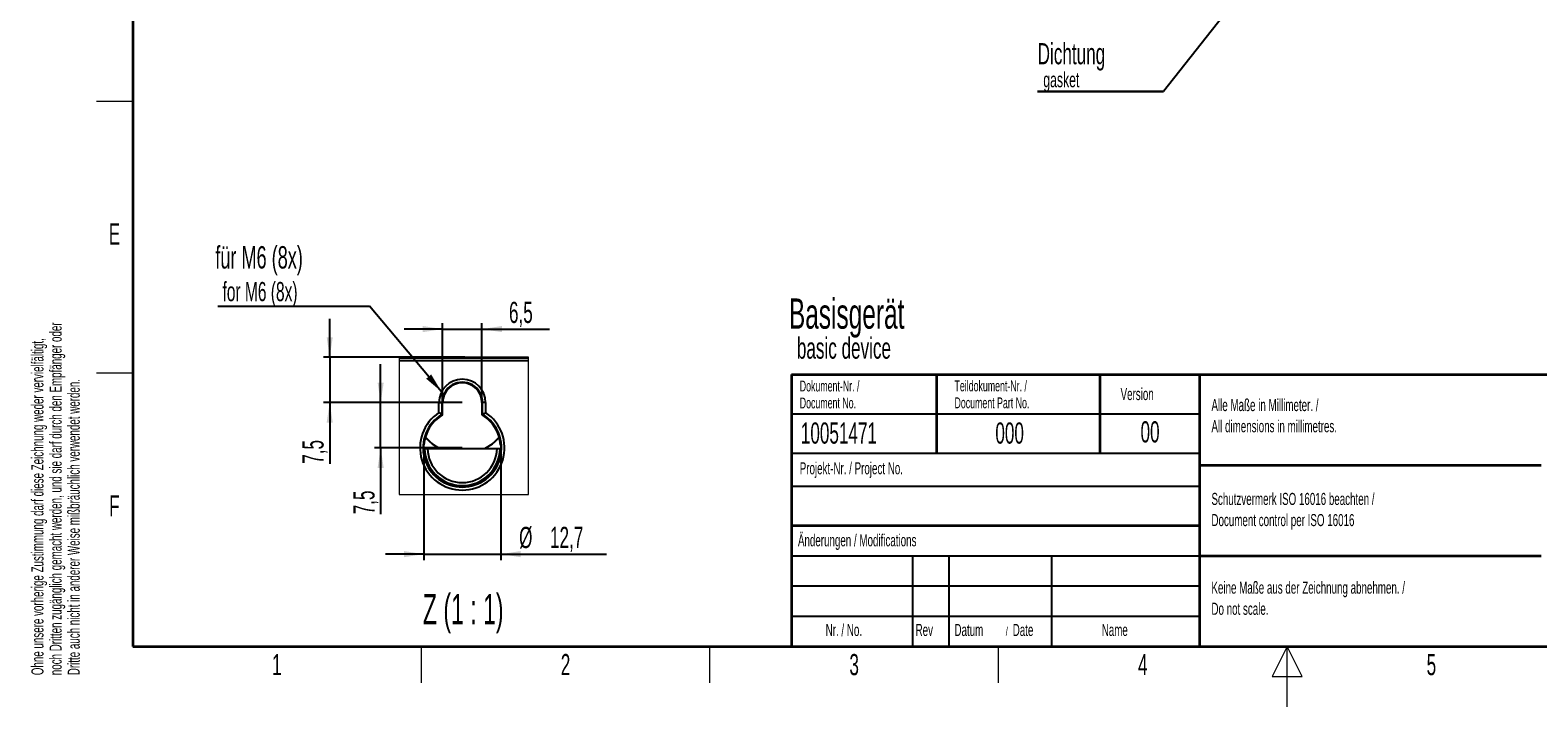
# Model space of a CAD drawing. Header units: millimetres. Extents: x 5 to 418, y 2 to 292.
# Tile 1 of 48: x 9 to 258, y 2 to 114. Entities that reach past the tile are written whole.
import ezdxf

# ---------------------------------------------------------------- set-up
doc = ezdxf.new("R2010")
doc.units = ezdxf.units.MM
doc.header["$PDSIZE"] = -1
doc.layers.add('SLD-0', color=7, linetype='Continuous')
doc.styles.add('SLDTEXTSTYLE0', font='TXT', dxfattribs={"width": 0.605})
doc.styles.add('SLDTEXTSTYLE2', font='TXT', dxfattribs={"width": 0.57})
doc.dimstyles.new('SLDDIMSTYLE3', dxfattribs={"dimtxt": 3.5, "dimasz": 3.302, "dimexe": 0, "dimexo": 0.0625, "dimgap": 0.875, "dimtad": 1, "dimrnd": 1e-09, "dimzin": 12, "dimdsep": 46, "dimtxsty": 'SLDTEXTSTYLE0', "dimsah": 1, "dimcen": 0.09, "dimadec": 0, "dimazin": 3, "dimtfac": 1, "dimtmove": 0, "dimatfit": 0, "dimfxl": 1, "dimfrac": 2, "dimtolj": 1, "dimtzin": 12, "dimarcsym": 0})
doc.dimstyles.new('SLDDIMSTYLE4', dxfattribs={"dimtxt": 3.5, "dimasz": 3.302, "dimexe": 0, "dimexo": 0.0625, "dimgap": 0.875, "dimtad": 1, "dimdec": 1, "dimrnd": 1e-09, "dimzin": 12, "dimdsep": 46, "dimtxsty": 'SLDTEXTSTYLE0', "dimsah": 1, "dimcen": 0.09, "dimadec": 0, "dimazin": 3, "dimtfac": 1, "dimtmove": 0, "dimatfit": 0, "dimfxl": 1, "dimfrac": 2, "dimtolj": 1, "dimtzin": 12, "dimarcsym": 0})
doc.dimstyles.new('SLDDIMSTYLE5', dxfattribs={"dimtxt": 0.18, "dimasz": 3.302, "dimexe": 0, "dimexo": 0.0625, "dimgap": 0, "dimtad": 0, "dimtih": 1, "dimtoh": 1, "dimdec": 0, "dimrnd": 1e-09, "dimzin": 0, "dimdsep": 46, "dimtxsty": 'Standard', "dimsah": 1, "dimcen": 0.09, "dimadec": 0, "dimazin": 0, "dimtfac": 3.302, "dimtdec": 0, "dimtofl": 0, "dimtmove": 0, "dimatfit": 3, "dimfxl": 1, "dimfrac": 2, "dimtolj": 1, "dimtzin": 0, "dimarcsym": 0})

# ---------------------------------------------------------------- blocks, each defined once
blk = doc.blocks.new('SW_NOTE_0')
at = {"layer": 'SLD-0', "color": 0}
for p, q in [((-0.05, -3.51), (20.81, -3.51)), ((20.81, -3.51), (-0.05, -3.51)), ((-0.05, -3.51), (20.81, -3.51)), ((20.81, -3.51), (-0.05, -3.51)), ((-0.05, -3.51), (20.81, -3.51)), ((20.81, -3.51), (-0.05, -3.51))]:
    blk.add_line(p, q, dxfattribs=at)
at = {"layer": 'SLD-0', "color": 0, "attachment_point": 1, "style": 'SLDTEXTSTYLE0'}
for s, insert, char_height in [('Dichtung', (0, 4.51), 3.5), ('gasket', (0.94, -0.29), 2.5)]:
    blk.add_mtext(s, dxfattribs=dict(at, insert=insert, char_height=char_height))
blk = doc.blocks.new('_D_7')
at = {"layer": 'SLD-0', "color": 7}
for p, q in [((58.58, 59.85), (58.58, 66.2)), ((80.94, 59.85), (57.58, 59.85)), ((58.58, 59.85), (58.58, 52.35)), ((80.52, 52.35), (57.58, 52.35)), ((58.58, 52.35), (58.58, 42.22))]:
    blk.add_line(p, q, dxfattribs=at)
for points in [[(58.58, 59.85), (59.09, 63.16), (58.08, 63.16)], [(58.58, 52.35), (58.08, 49.05), (59.09, 49.05)]]:
    blk.add_solid(points, dxfattribs=at)
at = {"layer": 'SLD-0', "color": 7, "insert": (54.07, 42.22), "char_height": 3.5, "attachment_point": 1, "rotation": 90, "style": 'SLDTEXTSTYLE0'}
blk.add_mtext('7,5', dxfattribs=at)
blk = doc.blocks.new('_D_8')
at = {"layer": 'SLD-0', "color": 7}
for p, q in [((67.01, 52.35), (67.01, 58.7)), ((80.52, 52.35), (66.01, 52.35)), ((67.01, 44.85), (67.01, 52.35)), ((80.52, 44.85), (66.01, 44.85)), ((67.01, 44.85), (67.01, 33.86))]:
    blk.add_line(p, q, dxfattribs=at)
for points in [[(67.01, 52.35), (67.52, 55.66), (66.51, 55.66)], [(67.01, 44.85), (66.51, 41.55), (67.52, 41.55)]]:
    blk.add_solid(points, dxfattribs=at)
at = {"layer": 'SLD-0', "color": 7, "insert": (62.5, 33.86), "char_height": 3.5, "attachment_point": 1, "rotation": 90, "style": 'SLDTEXTSTYLE0'}
blk.add_mtext('7,5', dxfattribs=at)
blk = doc.blocks.new('_D_9')
at = {"layer": 'SLD-0', "color": 7}
for p, q in [((77.27, 52.35), (77.27, 65.51)), ((83.77, 52.35), (83.77, 65.51)), ((77.27, 64.51), (70.92, 64.51)), ((77.27, 64.51), (83.77, 64.51)), ((83.77, 64.51), (94.92, 64.51))]:
    blk.add_line(p, q, dxfattribs=at)
for points in [[(77.27, 64.51), (73.97, 65.02), (73.97, 64)], [(83.77, 64.51), (87.07, 64), (87.07, 65.02)]]:
    blk.add_solid(points, dxfattribs=at)
at = {"layer": 'SLD-0', "color": 7, "insert": (88.24, 69.02), "char_height": 3.5, "attachment_point": 1, "style": 'SLDTEXTSTYLE0'}
blk.add_mtext('6,5', dxfattribs=at)
blk = doc.blocks.new('_D_10')
at = {"layer": 'SLD-0', "color": 7}
for p, q in [((74.16, 44.85), (74.16, 26.27)), ((86.88, 44.85), (86.88, 26.27)), ((74.16, 27.27), (67.81, 27.27)), ((74.16, 27.27), (86.88, 27.27)), ((86.88, 27.27), (104.38, 27.27))]:
    blk.add_line(p, q, dxfattribs=at)
for points in [[(74.16, 27.27), (70.86, 27.78), (70.86, 26.76)], [(86.88, 27.27), (90.18, 26.76), (90.18, 27.78)]]:
    blk.add_solid(points, dxfattribs=at)
at = {"layer": 'SLD-0', "color": 7, "char_height": 3.5, "attachment_point": 1, "style": 'SLDTEXTSTYLE0'}
for s, insert in [('%%c', (89.92, 31.78)), ('12,7', (95.03, 31.79))]:
    blk.add_mtext(s, dxfattribs=dict(at, insert=insert))
blk = doc.blocks.new('SW_NOTE_0_1')
at = {"layer": 'SLD-0', "color": 0}
blk.add_line((-25.08, 0), (0, 0), dxfattribs=at)
at = {"layer": 'SLD-0', "color": 0, "attachment_point": 1, "style": 'SLDTEXTSTYLE0'}
for s, insert, char_height in [('für M6 (8x)', (-25.49, 9.95), 3.7042), ('for M6 (8x)', (-24.3, 4.02), 3.175)]:
    blk.add_mtext(s, dxfattribs=dict(at, insert=insert, char_height=char_height))

msp = doc.modelspace()

# ---------------------------------------------------------------- linework, layer by layer
at = {"color": 7, "linetype": 'Continuous', "lineweight": 25}
for p, q in [((70.1001, 59.8548), (91.4689, 59.8548)), ((70.1001, 59.7412), (91.4689, 59.7412)), ((91.4689, 59.2412), (70.1001, 59.2412)), ((76.655, 50.6816), (76.655, 52.3548)), ((76.655, 52.3548), (77.155, 52.3548)), ((77.155, 52.3548), (77.155, 50.4068)), ((77.155, 52.3548), (77.2686, 52.3548)), ((77.155, 50.4068), (77.2686, 50.3424)), ((77.2511, 50.3117), (77.2686, 50.3424)), ((77.2686, 50.3424), (77.2686, 52.3548)), ((83.8822, 52.3548), (83.7686, 52.3548)), ((83.7686, 52.3548), (83.7686, 50.3424)), ((83.7686, 50.3424), (83.8822, 50.4068)), ((83.7686, 50.3424), (83.786, 50.3117)), ((84.3821, 52.3548), (83.8822, 52.3548)), ((83.8822, 50.4068), (83.8822, 52.3548)), ((84.3821, 52.3548), (84.3821, 50.6816)), ((74.2729, 44.7412), (74.1668, 44.8462)), ((74.773, 44.7326), (86.2641, 44.7326)), ((86.8703, 44.8462), (86.7643, 44.7412))]:
    msp.add_line(p, q, dxfattribs=at)
at = {"color": 7, "linetype": 'Continuous', "lineweight": 18, "flags": 128}
msp.add_lwpolyline([(70.1001, 59.8548), (70.1001, 59.7412), (70.1001, 59.2412), (70.1001, 37.161), (91.4689, 37.161), (91.4689, 59.2412), (91.4689, 59.7412), (91.4689, 59.8548)], dxfattribs=at)
at = {"color": 7, "linetype": 'Continuous', "lineweight": 25, "flags": 128}
for points in [[(74.4122, 46.6341), (75.5307, 45.5478), (76.7746, 44.7326)], [(84.2626, 44.7326), (85.5065, 45.5478), (86.625, 46.6341)]]:
    msp.add_lwpolyline(points, dxfattribs=at)
at = {"color": 7, "linetype": 'Continuous', "lineweight": 25}
for centre, radius, start, end in [((80.5186, 52.3548), 3.8635, 0.00011, 179.99989), ((80.5186, 52.3548), 3.3636, 359.999909, 180.000091), ((80.5186, 52.3548), 3.25, 0.0001, 179.9999), ((80.5186, 44.8548), 6.9913, 123.546713, 56.453287), ((80.5186, 44.8548), 6.4914, 121.209028, 58.790972), ((80.5186, 44.8548), 6.3603, 120.912005, 175.569523), ((80.5186, 44.8548), 6.3603, 4.430458, 59.088076), ((80.518, 51.8017), 8.0165, 220.325464, 241.861999), ((80.5186, 51.8023), 8.0174, 298.139206, 319.673421), ((80.5186, 44.8548), 6.2468, 181.042221, 358.957779), ((80.5186, 44.8548), 5.7468, 181.218291, 358.781709)]:
    msp.add_arc(centre, radius, start, end, dxfattribs=at)
for points, knots in [([(77.155, 50.4068), (77.1464, 50.4116), (77.1154, 50.429), (77.0497, 50.4659), (76.9445, 50.5242), (76.8103, 50.5978), (76.7094, 50.6525), (76.6565, 50.6808), (76.655, 50.6816)], [0, 0, 0, 0, 0.051848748, 0.186731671, 0.396389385, 0.684195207, 0.991417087, 1, 1, 1, 1]), ([(83.8822, 50.4068), (83.8908, 50.4116), (83.9217, 50.429), (83.9875, 50.4659), (84.0926, 50.5242), (84.2268, 50.5978), (84.3277, 50.6525), (84.3807, 50.6808), (84.3821, 50.6816)], [0, 0, 0, 0, 0.05184306, 0.18673167, 0.39638938, 0.6841952, 0.99141133, 1, 1, 1, 1]), ([(74.1668, 44.8462), (74.1657, 44.8565), (74.1619, 44.8947), (74.1623, 44.9757), (74.1631, 45.098), (74.1687, 45.2264), (74.1748, 45.3122), (74.1772, 45.3461)], [0, 0, 0, 0, 0.06234176, 0.23010258, 0.48437544, 0.79595828, 1, 1, 1, 1]), ([(86.8599, 45.3461), (86.8636, 45.2912), (86.8706, 45.1875), (86.8753, 45.0463), (86.8741, 44.9389), (86.8749, 44.8758), (86.871, 44.8504), (86.8703, 44.8462)], [0, 0, 0, 0, 0.32998674, 0.62307104, 0.84602216, 0.97458395, 1, 1, 1, 1]), ([(74.2729, 44.7412), (74.2832, 44.7401), (74.3215, 44.7362), (74.4025, 44.7359), (74.5251, 44.7333), (74.6535, 44.7327), (74.7393, 44.7326), (74.773, 44.7326)], [0, 0, 0, 0, 0.06248956, 0.23044893, 0.48513111, 0.79786997, 1, 1, 1, 1]), ([(86.2641, 44.7326), (86.3193, 44.7327), (86.4234, 44.733), (86.5649, 44.7337), (86.6723, 44.7371), (86.7351, 44.7367), (86.7603, 44.7405), (86.7643, 44.7412)], [0, 0, 0, 0, 0.33090959, 0.6245195, 0.84777837, 0.97553681, 1, 1, 1, 1])]:
    msp.add_open_spline(points, degree=3, knots=knots, dxfattribs=at)
at = {"layer": 'SLD-0', "lineweight": 35}
for p, q in [((26, 282.5), (26, 12)), ((135, 57), (408, 57)), ((135, 57), (135, 12)), ((159, 57), (159, 44)), ((186, 57), (186, 44)), ((202.5, 57), (202.5, 12)), ((202.5, 42), (259, 42)), ((135, 32), (202.5, 32)), ((202.5, 27), (259, 27)), ((26, 12), (408, 12)), ((135, 12), (408, 12))]:
    msp.add_line(p, q, dxfattribs=at)
at = {"layer": 'SLD-0', "color": 7}
msp.add_line((209.5849, 120.3428), (196.5217, 103.8043), dxfattribs=at)
at = {"layer": 'SLD-0', "lineweight": 18}
for p, q in [((20, 102.25), (26, 102.25)), ((20, 57.25), (26, 57.25)), ((73.75, 6), (73.75, 12)), ((121.5, 6), (121.5, 12)), ((169.25, 6), (169.25, 12)), ((217, 12), (214.5, 7)), ((217, 2), (217, 12)), ((219.5, 7), (217, 12)), ((214.5, 7), (219.5, 7))]:
    msp.add_line(p, q, dxfattribs=at)
at = {"layer": 'SLD-0'}
for p, q in [((135, 50.5), (202.5, 50.5)), ((135, 38.5), (202.5, 38.5)), ((135, 27), (202.5, 27)), ((155, 27), (155, 12)), ((161, 27), (161, 12)), ((178, 27), (178, 12)), ((135, 22), (202.5, 22)), ((135, 17), (202.5, 17))]:
    msp.add_line(p, q, dxfattribs=at)
at = {"layer": 'SLD-0', "lineweight": 25}
msp.add_line((135, 44), (202.5, 44), dxfattribs=at)
at = {"layer": 'SLD-0', "color": 7, "lineweight": 18}
msp.add_point((80.9425, 59.8548), dxfattribs=at)

# ---------------------------------------------------------------- block references
at = {"layer": 'SLD-0'}
msp.add_blockref('SW_NOTE_0', (175.707, 107.3175), dxfattribs=at)
at = {"layer": 'SLD-0', "color": 7}
msp.add_blockref('SW_NOTE_0_1', (65.1427, 68.2843), dxfattribs=at)

# ---------------------------------------------------------------- texts
at = {"layer": 'SLD-0', "char_height": 2, "attachment_point": 1, "rotation": 90, "style": 'SLDTEXTSTYLE0'}
for s, insert in [('noch Dritten zugänglich gemacht werden, und sie darf durch den Empfänger oder', (12.2299, 7.2381)), ('Ohne unsere vorherige Zustimmung darf diese Zeichnung weder vervielfältigt,', (9.2299, 7.2381)), ('Dritte auch nicht in anderer Weise mißbräuchlich verwendet werden.', (15.2299, 7.2381))]:
    msp.add_mtext(s, dxfattribs=dict(at, insert=insert))
at = {"layer": 'SLD-0'}
for s, insert, char_height, attachment_point, style in [('E', (22.9816, 82.0011), 3.5, 2, 'SLDTEXTSTYLE0'), ('Basisgerät', (134.5567, 69.5799), 5, 1, 'SLDTEXTSTYLE0'), ('basic device', (135.8692, 63.1114), 3.5, 1, 'SLDTEXTSTYLE0'), ('Dokument-Nr. /', (136.354, 55.9891), 1.8, 1, 'SLDTEXTSTYLE0'), ('Teildokument-Nr. /', (161.9554, 56.0073), 1.8, 1, 'SLDTEXTSTYLE0'), ('Document No.', (136.354, 53.1891), 1.8, 1, 'SLDTEXTSTYLE0'), ('Document Part No.', (161.9554, 53.2073), 1.8, 1, 'SLDTEXTSTYLE0'), ('Version', (189.4285, 54.7601), 2, 1, 'SLDTEXTSTYLE0'), ('Alle Maße in Millimeter. /', (204.464, 52.9388), 2, 1, 'SLDTEXTSTYLE0'), ('10051471', (136.5297, 49.0581), 3.5, 1, 'SLDTEXTSTYLE0'), ('000', (168.711, 49.0581), 3.5, 1, 'SLDTEXTSTYLE0'), ('00', (194.3073, 49.2527), 3.5, 2, 'SLDTEXTSTYLE0'), ('All dimensions in millimetres.', (204.464, 49.4388), 2, 1, 'SLDTEXTSTYLE0'), ('Projekt-Nr. / Project No.', (136.3454, 42.4834), 2, 1, 'SLDTEXTSTYLE0'), ('Schutzvermerk ISO 16016 beachten /', (204.464, 37.4058), 2, 1, 'SLDTEXTSTYLE0'), ('F', (22.9536, 37.0011), 3.5, 2, 'SLDTEXTSTYLE0'), ('Document control per ISO 16016', (204.464, 33.9058), 2, 1, 'SLDTEXTSTYLE0'), ('Änderungen / Modifications', (136.0531, 30.5619), 2, 1, 'SLDTEXTSTYLE0'), ('Keine Maße aus der Zeichnung abnehmen. /', (204.464, 22.729), 2, 1, 'SLDTEXTSTYLE0'), ('Z (1 : 1)', (80.6766, 20.6736), 5, 2, 'SLDTEXTSTYLE2'), ('Do not scale.', (204.464, 19.229), 2, 1, 'SLDTEXTSTYLE0'), ('Nr. / No.', (140.6365, 15.7244), 2, 1, 'SLDTEXTSTYLE0'), ('Rev', (155.5183, 15.7244), 2, 1, 'SLDTEXTSTYLE0'), ('Datum', (161.9462, 15.7244), 2, 1, 'SLDTEXTSTYLE0'), ('/', (170.4292, 15.2243), 1.5, 1, 'SLDTEXTSTYLE0'), ('Date', (171.5854, 15.7244), 2, 1, 'SLDTEXTSTYLE0'), ('Name', (186.3108, 15.729), 2, 1, 'SLDTEXTSTYLE0'), ('1', (49.8527, 10.743), 3.5, 2, 'SLDTEXTSTYLE0'), ('2', (97.6027, 10.743), 3.5, 2, 'SLDTEXTSTYLE0'), ('3', (145.3527, 10.743), 3.5, 2, 'SLDTEXTSTYLE0'), ('4', (193.1027, 10.743), 3.5, 2, 'SLDTEXTSTYLE0'), ('5', (240.8527, 10.743), 3.5, 2, 'SLDTEXTSTYLE0')]:
    msp.add_mtext(s, dxfattribs=dict(at, insert=insert, char_height=char_height, attachment_point=attachment_point, style=style))

# ---------------------------------------------------------------- dimensions: what is measured, and where the dimension line sits
at = {"layer": 'SLD-0', "color": 7}
dim = msp.add_linear_dim(base=(83.7686, 64.5125), p1=(77.2686, 52.3548), p2=(83.7686, 52.3548), dimstyle='SLDDIMSTYLE3', dxfattribs=at)
dim.commit()
dim.dimension.update_dxf_attribs({"geometry": '_D_9', "text_midpoint": (91.5794, 64.5125), "dimtype": 160})
for base, p1, picture, middle in [((58.5842, 52.3548), (80.9425, 59.8548), '_D_7', (58.5842, 45.5623)), ((67.0134, 52.3548), (80.5186, 44.8548), '_D_8', (67.0134, 37.1983))]:
    dim = msp.add_linear_dim(base=base, p1=p1, p2=(80.5186, 52.3548), angle=90, dimstyle='SLDDIMSTYLE3', dxfattribs=at)
    dim.commit()
    dim.dimension.update_dxf_attribs({"geometry": picture, "text_midpoint": middle, "dimtype": 160})
dim = msp.add_linear_dim(base=(86.8789, 30.0381), p1=(74.1582, 44.8548), p2=(86.8789, 44.8548), text='%%c<>', dimstyle='SLDDIMSTYLE4', dxfattribs=at)
dim.commit()
dim.dimension.update_dxf_attribs({"geometry": '_D_10', "text_midpoint": (97.1531, 30.0381), "dimtype": 160})

# ---------------------------------------------------------------- leaders
msp.add_leader([(77.0879, 54.1316), (65.1427, 68.2843)], dimstyle='SLDDIMSTYLE5', dxfattribs=at)

doc.saveas('drawing.dxf')
